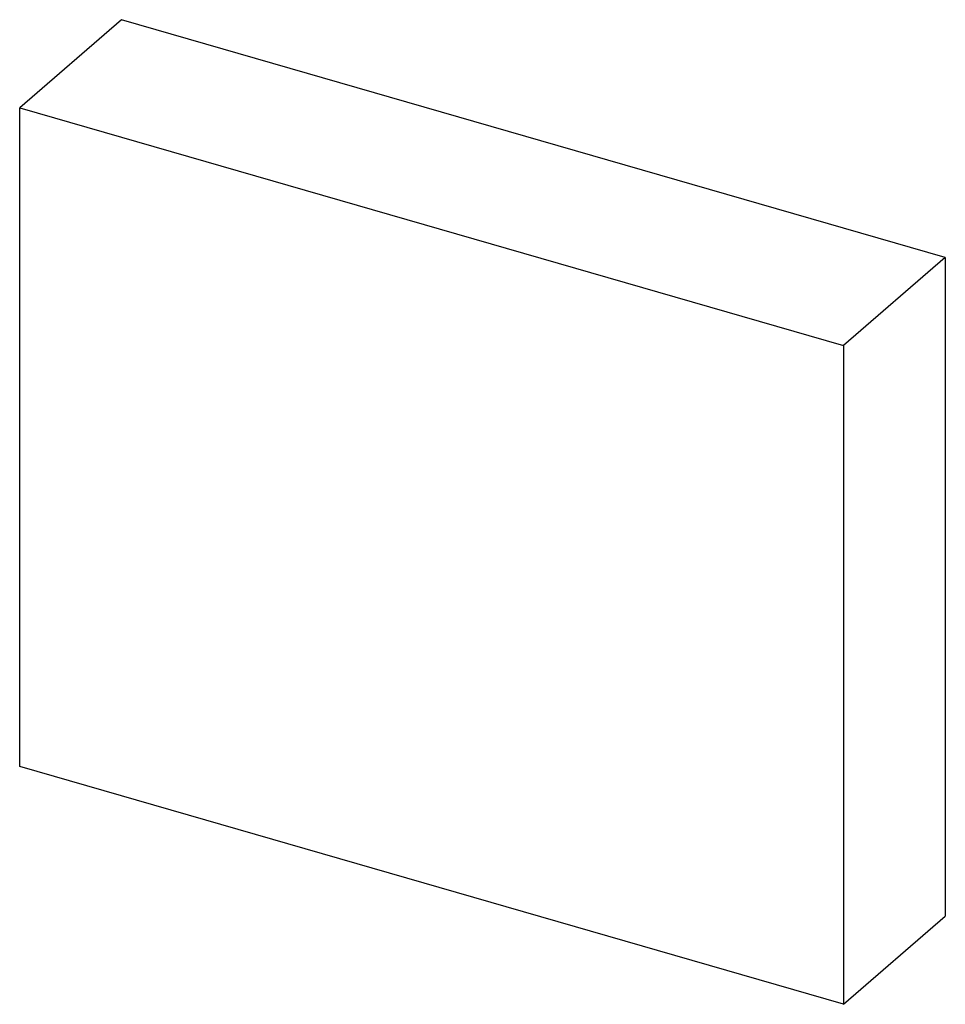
# Model space of a CAD drawing. Header units: millimetres. Extents: x 0 to 210, y 0 to 297.
# Tile 33 of 49: x 132.235 to 132.803, y 214.424 to 215.028. Entities that reach past the tile are written whole.
import ezdxf

# ---------------------------------------------------------------- set-up
doc = ezdxf.new("R2010")
doc.units = ezdxf.units.MM
doc.header["$LTSCALE"] = 19.36
doc.layers.get('0').update_dxf_attribs({"linetype": 'CONTINUOUS'})

msp = doc.modelspace()

# ---------------------------------------------------------------- linework, layer by layer
at = {"color": 7, "linetype": 'CONTINUOUS'}
for p, q in [((132.29738, 215.02824), (132.23488, 214.97411)), ((132.80254, 214.88241), (132.29738, 215.02824)), ((132.23488, 214.97411), (132.74004, 214.82829)), ((132.23488, 214.56998), (132.23488, 214.97411)), ((132.80254, 214.88241), (132.74004, 214.82829)), ((132.80254, 214.88241), (132.80254, 214.47828)), ((132.74004, 214.82829), (132.74004, 214.42416)), ((132.74004, 214.42416), (132.23488, 214.56998)), ((132.74004, 214.42416), (132.80254, 214.47828))]:
    msp.add_line(p, q, dxfattribs=at)

doc.saveas('drawing.dxf')
